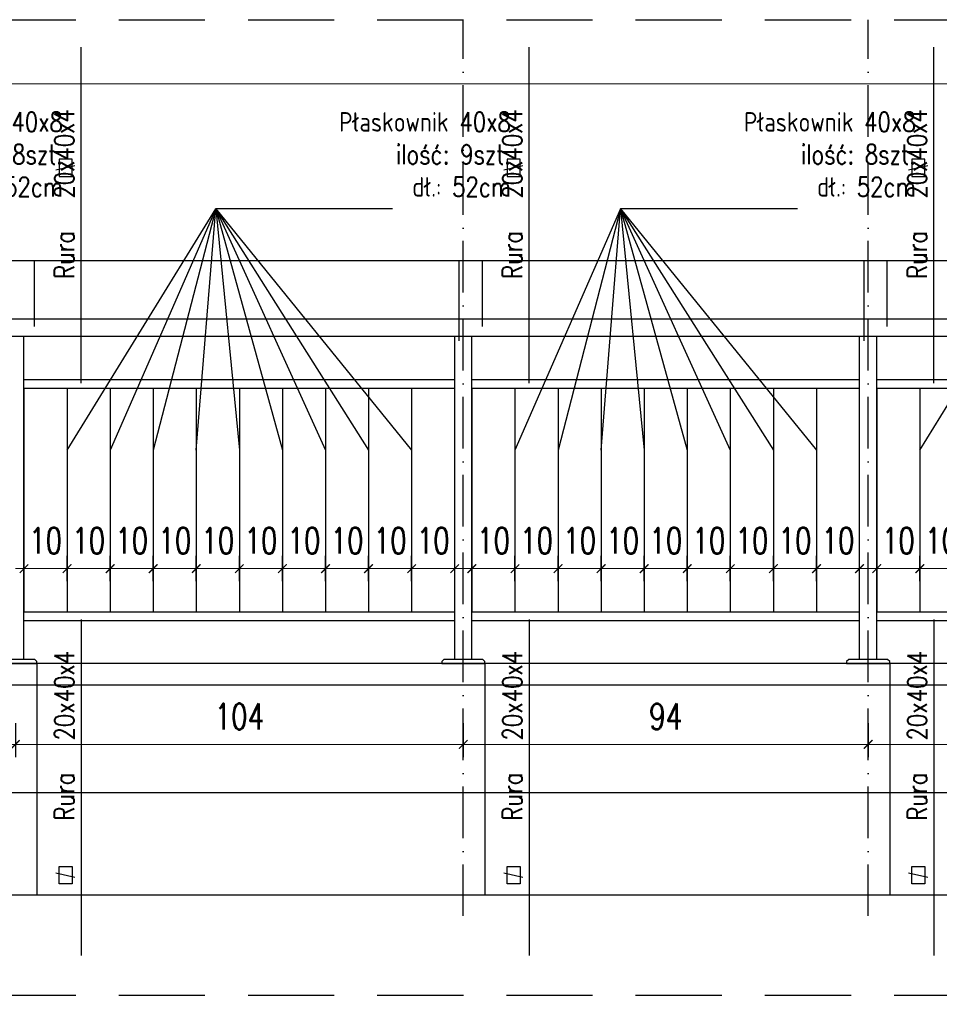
# Model space of a CAD drawing. Header units: millimetres. Extents: x 31969 to 285678, y -69766 to -1123.
# Tile 33 of 161: x 139490 to 139704, y -18505 to -18277. Entities that reach past the tile are written whole.
import ezdxf

# ---------------------------------------------------------------- set-up
doc = ezdxf.new("R2010")
doc.units = ezdxf.units.MM
for name, pattern in [('ACAD_ISO03W100', [30, 12, -18]), ('ACAD_ISO10W100', [18, 12, -3, 0, -3]), ('HIDDEN', [0.375, 0.25, -0.125])]:
    doc.linetypes.add(name, pattern=pattern)
for name, color, linetype in [('a-balustrady detal', 5, 'Continuous'), ('a-opis 2', 1, 'Continuous'), ('a-osie', 4, 'ACAD_ISO10W100'), ('a-przerywana', 250, 'HIDDEN'), ('a-widokowa', 3, 'Continuous'), ('a-wymiary', 11, 'Continuous')]:
    doc.layers.add(name, color=color, linetype=linetype)
doc.styles.add('WYMIAR', font='romans.shx', dxfattribs={"width": 0.8})
doc.styles.add('WYMIARY', font='simplex.shx', dxfattribs={"width": 0.75})
doc.dimstyles.new('MAREK50', dxfattribs={"dimtxt": 12.5, "dimasz": 5, "dimexe": 3, "dimexo": 2, "dimgap": 3.5, "dimtad": 1, "dimdec": 1, "dimdsep": 46, "dimtxsty": 'WYMIARY', "dimblk1": 'ARCHTICK', "dimblk2": 'ARCHTICK', "dimsah": 1, "dimcen": 2.5, "dimdle": 5, "dimadec": 0, "dimazin": 0, "dimtfac": 1, "dimtdec": 1, "dimtmove": 1, "dimatfit": 3, "dimldrblk": 'ARCHTICK', "dimfxl": 0, "dimtolj": 1, "dimtzin": 0, "dimarcsym": 0})

# ---------------------------------------------------------------- blocks, each defined once
blk = doc.blocks.new('_ARCHTICK')
at = {"color": 0, "linetype": 'ByBlock', "const_width": 0.15}
blk.add_lwpolyline([(-0.5, -0.5), (0.5, 0.5)], dxfattribs=at)
blk = doc.blocks.new('*D662')
at = {"layer": 'a-wymiary', "color": 0, "linetype": 'ACAD_ISO03W100', "lineweight": -2, "ltscale": 100}
blk.add_line((139699.4, -18407.16), (139699.4, -18401.27), dxfattribs=at)
at = {"layer": 'a-wymiary', "color": 0, "lineweight": -2, "ltscale": 100}
blk.add_line((139709.4, -18407.16), (139709.4, -18401.27), dxfattribs=at)
at = {"layer": 'a-wymiary', "color": 0, "lineweight": 0, "ltscale": 100}
blk.add_line((139697.4, -18404.27), (139711.4, -18404.27), dxfattribs=at)
at = {"layer": 'DEFPOINTS', "color": 0, "ltscale": 100}
for p in [(139709.4, -18404.27), (139699.4, -18409.16), (139709.4, -18409.16)]:
    blk.add_point(p, dxfattribs=at)
at = {"layer": 'a-wymiary', "color": 0, "lineweight": 0, "ltscale": 100, "xscale": 2, "yscale": 2, "zscale": 2, "rotation": 180}
blk.add_blockref('_ARCHTICK', (139699.4, -18404.27), dxfattribs=at)
at = {"layer": 'a-wymiary', "color": 0, "lineweight": 0, "ltscale": 100, "xscale": 2, "yscale": 2, "zscale": 2}
blk.add_blockref('_ARCHTICK', (139709.4, -18404.27), dxfattribs=at)
at = {"layer": 'a-wymiary', "color": 0, "ltscale": 100, "insert": (139704.4, -18397.77), "char_height": 6, "attachment_point": 5, "style": 'WYMIARY'}
blk.add_mtext('\\A1;10', dxfattribs=at)
blk = doc.blocks.new('*D661')
at = {"layer": 'a-wymiary', "color": 0, "linetype": 'ACAD_ISO03W100', "lineweight": -2, "ltscale": 100}
blk.add_line((139689.4, -18407.16), (139689.4, -18401.27), dxfattribs=at)
at = {"layer": 'a-wymiary', "color": 0, "lineweight": -2, "ltscale": 100}
blk.add_line((139699.4, -18407.16), (139699.4, -18401.27), dxfattribs=at)
at = {"layer": 'a-wymiary', "color": 0, "lineweight": 0, "ltscale": 100}
blk.add_line((139687.4, -18404.27), (139701.4, -18404.27), dxfattribs=at)
at = {"layer": 'DEFPOINTS', "color": 0, "ltscale": 100}
for p in [(139699.4, -18404.27), (139689.4, -18409.16), (139699.4, -18409.16)]:
    blk.add_point(p, dxfattribs=at)
at = {"layer": 'a-wymiary', "color": 0, "lineweight": 0, "ltscale": 100, "xscale": 2, "yscale": 2, "zscale": 2, "rotation": 180}
blk.add_blockref('_ARCHTICK', (139689.4, -18404.27), dxfattribs=at)
at = {"layer": 'a-wymiary', "color": 0, "lineweight": 0, "ltscale": 100, "xscale": 2, "yscale": 2, "zscale": 2}
blk.add_blockref('_ARCHTICK', (139699.4, -18404.27), dxfattribs=at)
at = {"layer": 'a-wymiary', "color": 0, "ltscale": 100, "insert": (139694.4, -18397.77), "char_height": 6, "attachment_point": 5, "style": 'WYMIARY'}
blk.add_mtext('\\A1;10', dxfattribs=at)
blk = doc.blocks.new('*D670')
at = {"layer": 'a-wymiary', "color": 0, "linetype": 'ACAD_ISO03W100', "lineweight": -2, "ltscale": 100}
blk.add_line((139605.4, -18407.16), (139605.4, -18401.27), dxfattribs=at)
at = {"layer": 'a-wymiary', "color": 0, "lineweight": -2, "ltscale": 100}
blk.add_line((139615.4, -18407.16), (139615.4, -18401.27), dxfattribs=at)
at = {"layer": 'a-wymiary', "color": 0, "lineweight": 0, "ltscale": 100}
blk.add_line((139603.4, -18404.27), (139617.4, -18404.27), dxfattribs=at)
at = {"layer": 'DEFPOINTS', "color": 0, "ltscale": 100}
for p in [(139615.4, -18404.27), (139605.4, -18409.16), (139615.4, -18409.16)]:
    blk.add_point(p, dxfattribs=at)
at = {"layer": 'a-wymiary', "color": 0, "lineweight": 0, "ltscale": 100, "xscale": 2, "yscale": 2, "zscale": 2, "rotation": 180}
blk.add_blockref('_ARCHTICK', (139605.4, -18404.27), dxfattribs=at)
at = {"layer": 'a-wymiary', "color": 0, "lineweight": 0, "ltscale": 100, "xscale": 2, "yscale": 2, "zscale": 2}
blk.add_blockref('_ARCHTICK', (139615.4, -18404.27), dxfattribs=at)
at = {"layer": 'a-wymiary', "color": 0, "ltscale": 100, "insert": (139610.4, -18397.77), "char_height": 6, "attachment_point": 5, "style": 'WYMIARY'}
blk.add_mtext('\\A1;10', dxfattribs=at)
blk = doc.blocks.new('*D671')
at = {"layer": 'a-wymiary', "color": 0, "linetype": 'ACAD_ISO03W100', "lineweight": -2, "ltscale": 100}
blk.add_line((139615.4, -18407.16), (139615.4, -18401.27), dxfattribs=at)
at = {"layer": 'a-wymiary', "color": 0, "lineweight": -2, "ltscale": 100}
blk.add_line((139625.4, -18407.16), (139625.4, -18401.27), dxfattribs=at)
at = {"layer": 'a-wymiary', "color": 0, "lineweight": 0, "ltscale": 100}
blk.add_line((139613.4, -18404.27), (139627.4, -18404.27), dxfattribs=at)
at = {"layer": 'DEFPOINTS', "color": 0, "ltscale": 100}
for p in [(139625.4, -18404.27), (139615.4, -18409.16), (139625.4, -18409.16)]:
    blk.add_point(p, dxfattribs=at)
at = {"layer": 'a-wymiary', "color": 0, "lineweight": 0, "ltscale": 100, "xscale": 2, "yscale": 2, "zscale": 2, "rotation": 180}
blk.add_blockref('_ARCHTICK', (139615.4, -18404.27), dxfattribs=at)
at = {"layer": 'a-wymiary', "color": 0, "lineweight": 0, "ltscale": 100, "xscale": 2, "yscale": 2, "zscale": 2}
blk.add_blockref('_ARCHTICK', (139625.4, -18404.27), dxfattribs=at)
at = {"layer": 'a-wymiary', "color": 0, "ltscale": 100, "insert": (139620.4, -18397.77), "char_height": 6, "attachment_point": 5, "style": 'WYMIARY'}
blk.add_mtext('\\A1;10', dxfattribs=at)
blk = doc.blocks.new('*D672')
at = {"layer": 'a-wymiary', "color": 0, "linetype": 'ACAD_ISO03W100', "lineweight": -2, "ltscale": 100}
blk.add_line((139625.4, -18407.16), (139625.4, -18401.27), dxfattribs=at)
at = {"layer": 'a-wymiary', "color": 0, "lineweight": -2, "ltscale": 100}
blk.add_line((139635.4, -18407.16), (139635.4, -18401.27), dxfattribs=at)
at = {"layer": 'a-wymiary', "color": 0, "lineweight": 0, "ltscale": 100}
blk.add_line((139623.4, -18404.27), (139637.4, -18404.27), dxfattribs=at)
at = {"layer": 'DEFPOINTS', "color": 0, "ltscale": 100}
for p in [(139635.4, -18404.27), (139625.4, -18409.16), (139635.4, -18409.16)]:
    blk.add_point(p, dxfattribs=at)
at = {"layer": 'a-wymiary', "color": 0, "lineweight": 0, "ltscale": 100, "xscale": 2, "yscale": 2, "zscale": 2, "rotation": 180}
blk.add_blockref('_ARCHTICK', (139625.4, -18404.27), dxfattribs=at)
at = {"layer": 'a-wymiary', "color": 0, "lineweight": 0, "ltscale": 100, "xscale": 2, "yscale": 2, "zscale": 2}
blk.add_blockref('_ARCHTICK', (139635.4, -18404.27), dxfattribs=at)
at = {"layer": 'a-wymiary', "color": 0, "ltscale": 100, "insert": (139630.4, -18397.77), "char_height": 6, "attachment_point": 5, "style": 'WYMIARY'}
blk.add_mtext('\\A1;10', dxfattribs=at)
blk = doc.blocks.new('*D673')
at = {"layer": 'a-wymiary', "color": 0, "linetype": 'ACAD_ISO03W100', "lineweight": -2, "ltscale": 100}
blk.add_line((139635.4, -18407.16), (139635.4, -18401.27), dxfattribs=at)
at = {"layer": 'a-wymiary', "color": 0, "lineweight": -2, "ltscale": 100}
blk.add_line((139645.4, -18407.16), (139645.4, -18401.27), dxfattribs=at)
at = {"layer": 'a-wymiary', "color": 0, "lineweight": 0, "ltscale": 100}
blk.add_line((139633.4, -18404.27), (139647.4, -18404.27), dxfattribs=at)
at = {"layer": 'DEFPOINTS', "color": 0, "ltscale": 100}
for p in [(139645.4, -18404.27), (139635.4, -18409.16), (139645.4, -18409.16)]:
    blk.add_point(p, dxfattribs=at)
at = {"layer": 'a-wymiary', "color": 0, "lineweight": 0, "ltscale": 100, "xscale": 2, "yscale": 2, "zscale": 2, "rotation": 180}
blk.add_blockref('_ARCHTICK', (139635.4, -18404.27), dxfattribs=at)
at = {"layer": 'a-wymiary', "color": 0, "lineweight": 0, "ltscale": 100, "xscale": 2, "yscale": 2, "zscale": 2}
blk.add_blockref('_ARCHTICK', (139645.4, -18404.27), dxfattribs=at)
at = {"layer": 'a-wymiary', "color": 0, "ltscale": 100, "insert": (139640.4, -18397.77), "char_height": 6, "attachment_point": 5, "style": 'WYMIARY'}
blk.add_mtext('\\A1;10', dxfattribs=at)
blk = doc.blocks.new('*D674')
at = {"layer": 'a-wymiary', "color": 0, "linetype": 'ACAD_ISO03W100', "lineweight": -2, "ltscale": 100}
blk.add_line((139645.4, -18407.16), (139645.4, -18401.27), dxfattribs=at)
at = {"layer": 'a-wymiary', "color": 0, "lineweight": -2, "ltscale": 100}
blk.add_line((139655.4, -18407.16), (139655.4, -18401.27), dxfattribs=at)
at = {"layer": 'a-wymiary', "color": 0, "lineweight": 0, "ltscale": 100}
blk.add_line((139643.4, -18404.27), (139657.4, -18404.27), dxfattribs=at)
at = {"layer": 'DEFPOINTS', "color": 0, "ltscale": 100}
for p in [(139655.4, -18404.27), (139645.4, -18409.16), (139655.4, -18409.16)]:
    blk.add_point(p, dxfattribs=at)
at = {"layer": 'a-wymiary', "color": 0, "lineweight": 0, "ltscale": 100, "xscale": 2, "yscale": 2, "zscale": 2, "rotation": 180}
blk.add_blockref('_ARCHTICK', (139645.4, -18404.27), dxfattribs=at)
at = {"layer": 'a-wymiary', "color": 0, "lineweight": 0, "ltscale": 100, "xscale": 2, "yscale": 2, "zscale": 2}
blk.add_blockref('_ARCHTICK', (139655.4, -18404.27), dxfattribs=at)
at = {"layer": 'a-wymiary', "color": 0, "ltscale": 100, "insert": (139650.4, -18397.77), "char_height": 6, "attachment_point": 5, "style": 'WYMIARY'}
blk.add_mtext('\\A1;10', dxfattribs=at)
blk = doc.blocks.new('*D675')
at = {"layer": 'a-wymiary', "color": 0, "linetype": 'ACAD_ISO03W100', "lineweight": -2, "ltscale": 100}
blk.add_line((139655.4, -18407.16), (139655.4, -18401.27), dxfattribs=at)
at = {"layer": 'a-wymiary', "color": 0, "lineweight": -2, "ltscale": 100}
blk.add_line((139665.4, -18407.16), (139665.4, -18401.27), dxfattribs=at)
at = {"layer": 'a-wymiary', "color": 0, "lineweight": 0, "ltscale": 100}
blk.add_line((139653.4, -18404.27), (139667.4, -18404.27), dxfattribs=at)
at = {"layer": 'DEFPOINTS', "color": 0, "ltscale": 100}
for p in [(139665.4, -18404.27), (139655.4, -18409.16), (139665.4, -18409.16)]:
    blk.add_point(p, dxfattribs=at)
at = {"layer": 'a-wymiary', "color": 0, "lineweight": 0, "ltscale": 100, "xscale": 2, "yscale": 2, "zscale": 2, "rotation": 180}
blk.add_blockref('_ARCHTICK', (139655.4, -18404.27), dxfattribs=at)
at = {"layer": 'a-wymiary', "color": 0, "lineweight": 0, "ltscale": 100, "xscale": 2, "yscale": 2, "zscale": 2}
blk.add_blockref('_ARCHTICK', (139665.4, -18404.27), dxfattribs=at)
at = {"layer": 'a-wymiary', "color": 0, "ltscale": 100, "insert": (139660.4, -18397.77), "char_height": 6, "attachment_point": 5, "style": 'WYMIARY'}
blk.add_mtext('\\A1;10', dxfattribs=at)
blk = doc.blocks.new('*D676')
at = {"layer": 'a-wymiary', "color": 0, "linetype": 'ACAD_ISO03W100', "lineweight": -2, "ltscale": 100}
blk.add_line((139665.4, -18407.16), (139665.4, -18401.27), dxfattribs=at)
at = {"layer": 'a-wymiary', "color": 0, "lineweight": -2, "ltscale": 100}
blk.add_line((139675.4, -18407.16), (139675.4, -18401.27), dxfattribs=at)
at = {"layer": 'a-wymiary', "color": 0, "lineweight": 0, "ltscale": 100}
blk.add_line((139663.4, -18404.27), (139677.4, -18404.27), dxfattribs=at)
at = {"layer": 'DEFPOINTS', "color": 0, "ltscale": 100}
for p in [(139675.4, -18404.27), (139665.4, -18409.16), (139675.4, -18409.16)]:
    blk.add_point(p, dxfattribs=at)
at = {"layer": 'a-wymiary', "color": 0, "lineweight": 0, "ltscale": 100, "xscale": 2, "yscale": 2, "zscale": 2, "rotation": 180}
blk.add_blockref('_ARCHTICK', (139665.4, -18404.27), dxfattribs=at)
at = {"layer": 'a-wymiary', "color": 0, "lineweight": 0, "ltscale": 100, "xscale": 2, "yscale": 2, "zscale": 2}
blk.add_blockref('_ARCHTICK', (139675.4, -18404.27), dxfattribs=at)
at = {"layer": 'a-wymiary', "color": 0, "ltscale": 100, "insert": (139670.4, -18397.77), "char_height": 6, "attachment_point": 5, "style": 'WYMIARY'}
blk.add_mtext('\\A1;10', dxfattribs=at)
blk = doc.blocks.new('*D677')
at = {"layer": 'a-wymiary', "color": 0, "linetype": 'ACAD_ISO03W100', "lineweight": -2, "ltscale": 100}
blk.add_line((139675.4, -18407.16), (139675.4, -18401.27), dxfattribs=at)
at = {"layer": 'a-wymiary', "color": 0, "lineweight": -2, "ltscale": 100}
blk.add_line((139685.4, -18407.16), (139685.4, -18401.27), dxfattribs=at)
at = {"layer": 'a-wymiary', "color": 0, "lineweight": 0, "ltscale": 100}
blk.add_line((139673.4, -18404.27), (139687.4, -18404.27), dxfattribs=at)
at = {"layer": 'DEFPOINTS', "color": 0, "ltscale": 100}
for p in [(139685.4, -18404.27), (139675.4, -18409.16), (139685.4, -18409.16)]:
    blk.add_point(p, dxfattribs=at)
at = {"layer": 'a-wymiary', "color": 0, "lineweight": 0, "ltscale": 100, "xscale": 2, "yscale": 2, "zscale": 2, "rotation": 180}
blk.add_blockref('_ARCHTICK', (139675.4, -18404.27), dxfattribs=at)
at = {"layer": 'a-wymiary', "color": 0, "lineweight": 0, "ltscale": 100, "xscale": 2, "yscale": 2, "zscale": 2}
blk.add_blockref('_ARCHTICK', (139685.4, -18404.27), dxfattribs=at)
at = {"layer": 'a-wymiary', "color": 0, "ltscale": 100, "insert": (139680.4, -18397.77), "char_height": 6, "attachment_point": 5, "style": 'WYMIARY'}
blk.add_mtext('\\A1;10', dxfattribs=at)
blk = doc.blocks.new('*D669')
at = {"layer": 'a-wymiary', "color": 0, "linetype": 'ACAD_ISO03W100', "lineweight": -2, "ltscale": 100}
blk.add_line((139595.4, -18407.16), (139595.4, -18401.27), dxfattribs=at)
at = {"layer": 'a-wymiary', "color": 0, "lineweight": -2, "ltscale": 100}
blk.add_line((139605.4, -18407.16), (139605.4, -18401.27), dxfattribs=at)
at = {"layer": 'a-wymiary', "color": 0, "lineweight": 0, "ltscale": 100}
blk.add_line((139593.4, -18404.27), (139607.4, -18404.27), dxfattribs=at)
at = {"layer": 'DEFPOINTS', "color": 0, "ltscale": 100}
for p in [(139605.4, -18404.27), (139595.4, -18409.16), (139605.4, -18409.16)]:
    blk.add_point(p, dxfattribs=at)
at = {"layer": 'a-wymiary', "color": 0, "lineweight": 0, "ltscale": 100, "xscale": 2, "yscale": 2, "zscale": 2, "rotation": 180}
blk.add_blockref('_ARCHTICK', (139595.4, -18404.27), dxfattribs=at)
at = {"layer": 'a-wymiary', "color": 0, "lineweight": 0, "ltscale": 100, "xscale": 2, "yscale": 2, "zscale": 2}
blk.add_blockref('_ARCHTICK', (139605.4, -18404.27), dxfattribs=at)
at = {"layer": 'a-wymiary', "color": 0, "ltscale": 100, "insert": (139600.4, -18397.77), "char_height": 6, "attachment_point": 5, "style": 'WYMIARY'}
blk.add_mtext('\\A1;10', dxfattribs=at)
blk = doc.blocks.new('*D679')
at = {"layer": 'a-wymiary', "color": 0, "linetype": 'ACAD_ISO03W100', "lineweight": -2, "ltscale": 100}
blk.add_line((139501.4, -18407.16), (139501.4, -18401.27), dxfattribs=at)
at = {"layer": 'a-wymiary', "color": 0, "lineweight": -2, "ltscale": 100}
blk.add_line((139511.4, -18407.16), (139511.4, -18401.27), dxfattribs=at)
at = {"layer": 'a-wymiary', "color": 0, "lineweight": 0, "ltscale": 100}
blk.add_line((139499.4, -18404.27), (139513.4, -18404.27), dxfattribs=at)
at = {"layer": 'DEFPOINTS', "color": 0, "ltscale": 100}
for p in [(139511.4, -18404.27), (139501.4, -18409.16), (139511.4, -18409.16)]:
    blk.add_point(p, dxfattribs=at)
at = {"layer": 'a-wymiary', "color": 0, "lineweight": 0, "ltscale": 100, "xscale": 2, "yscale": 2, "zscale": 2, "rotation": 180}
blk.add_blockref('_ARCHTICK', (139501.4, -18404.27), dxfattribs=at)
at = {"layer": 'a-wymiary', "color": 0, "lineweight": 0, "ltscale": 100, "xscale": 2, "yscale": 2, "zscale": 2}
blk.add_blockref('_ARCHTICK', (139511.4, -18404.27), dxfattribs=at)
at = {"layer": 'a-wymiary', "color": 0, "ltscale": 100, "insert": (139506.4, -18397.77), "char_height": 6, "attachment_point": 5, "style": 'WYMIARY'}
blk.add_mtext('\\A1;10', dxfattribs=at)
blk = doc.blocks.new('*D680')
at = {"layer": 'a-wymiary', "color": 0, "linetype": 'ACAD_ISO03W100', "lineweight": -2, "ltscale": 100}
blk.add_line((139511.4, -18407.16), (139511.4, -18401.27), dxfattribs=at)
at = {"layer": 'a-wymiary', "color": 0, "lineweight": -2, "ltscale": 100}
blk.add_line((139521.4, -18407.16), (139521.4, -18401.27), dxfattribs=at)
at = {"layer": 'a-wymiary', "color": 0, "lineweight": 0, "ltscale": 100}
blk.add_line((139509.4, -18404.27), (139523.4, -18404.27), dxfattribs=at)
at = {"layer": 'DEFPOINTS', "color": 0, "ltscale": 100}
for p in [(139521.4, -18404.27), (139511.4, -18409.16), (139521.4, -18409.16)]:
    blk.add_point(p, dxfattribs=at)
at = {"layer": 'a-wymiary', "color": 0, "lineweight": 0, "ltscale": 100, "xscale": 2, "yscale": 2, "zscale": 2, "rotation": 180}
blk.add_blockref('_ARCHTICK', (139511.4, -18404.27), dxfattribs=at)
at = {"layer": 'a-wymiary', "color": 0, "lineweight": 0, "ltscale": 100, "xscale": 2, "yscale": 2, "zscale": 2}
blk.add_blockref('_ARCHTICK', (139521.4, -18404.27), dxfattribs=at)
at = {"layer": 'a-wymiary', "color": 0, "ltscale": 100, "insert": (139516.4, -18397.77), "char_height": 6, "attachment_point": 5, "style": 'WYMIARY'}
blk.add_mtext('\\A1;10', dxfattribs=at)
blk = doc.blocks.new('*D681')
at = {"layer": 'a-wymiary', "color": 0, "linetype": 'ACAD_ISO03W100', "lineweight": -2, "ltscale": 100}
blk.add_line((139521.4, -18407.16), (139521.4, -18401.27), dxfattribs=at)
at = {"layer": 'a-wymiary', "color": 0, "lineweight": -2, "ltscale": 100}
blk.add_line((139531.4, -18407.16), (139531.4, -18401.27), dxfattribs=at)
at = {"layer": 'a-wymiary', "color": 0, "lineweight": 0, "ltscale": 100}
blk.add_line((139519.4, -18404.27), (139533.4, -18404.27), dxfattribs=at)
at = {"layer": 'DEFPOINTS', "color": 0, "ltscale": 100}
for p in [(139531.4, -18404.27), (139521.4, -18409.16), (139531.4, -18409.16)]:
    blk.add_point(p, dxfattribs=at)
at = {"layer": 'a-wymiary', "color": 0, "lineweight": 0, "ltscale": 100, "xscale": 2, "yscale": 2, "zscale": 2, "rotation": 180}
blk.add_blockref('_ARCHTICK', (139521.4, -18404.27), dxfattribs=at)
at = {"layer": 'a-wymiary', "color": 0, "lineweight": 0, "ltscale": 100, "xscale": 2, "yscale": 2, "zscale": 2}
blk.add_blockref('_ARCHTICK', (139531.4, -18404.27), dxfattribs=at)
at = {"layer": 'a-wymiary', "color": 0, "ltscale": 100, "insert": (139526.4, -18397.77), "char_height": 6, "attachment_point": 5, "style": 'WYMIARY'}
blk.add_mtext('\\A1;10', dxfattribs=at)
blk = doc.blocks.new('*D682')
at = {"layer": 'a-wymiary', "color": 0, "linetype": 'ACAD_ISO03W100', "lineweight": -2, "ltscale": 100}
blk.add_line((139551.4, -18407.16), (139551.4, -18401.27), dxfattribs=at)
at = {"layer": 'a-wymiary', "color": 0, "lineweight": -2, "ltscale": 100}
blk.add_line((139561.4, -18407.16), (139561.4, -18401.27), dxfattribs=at)
at = {"layer": 'a-wymiary', "color": 0, "lineweight": 0, "ltscale": 100}
blk.add_line((139549.4, -18404.27), (139563.4, -18404.27), dxfattribs=at)
at = {"layer": 'DEFPOINTS', "color": 0, "ltscale": 100}
for p in [(139561.4, -18404.27), (139551.4, -18409.16), (139561.4, -18409.16)]:
    blk.add_point(p, dxfattribs=at)
at = {"layer": 'a-wymiary', "color": 0, "lineweight": 0, "ltscale": 100, "xscale": 2, "yscale": 2, "zscale": 2, "rotation": 180}
blk.add_blockref('_ARCHTICK', (139551.4, -18404.27), dxfattribs=at)
at = {"layer": 'a-wymiary', "color": 0, "lineweight": 0, "ltscale": 100, "xscale": 2, "yscale": 2, "zscale": 2}
blk.add_blockref('_ARCHTICK', (139561.4, -18404.27), dxfattribs=at)
at = {"layer": 'a-wymiary', "color": 0, "ltscale": 100, "insert": (139556.4, -18397.77), "char_height": 6, "attachment_point": 5, "style": 'WYMIARY'}
blk.add_mtext('\\A1;10', dxfattribs=at)
blk = doc.blocks.new('*D683')
at = {"layer": 'a-wymiary', "color": 0, "linetype": 'ACAD_ISO03W100', "lineweight": -2, "ltscale": 100}
blk.add_line((139561.4, -18407.16), (139561.4, -18401.27), dxfattribs=at)
at = {"layer": 'a-wymiary', "color": 0, "lineweight": -2, "ltscale": 100}
blk.add_line((139571.4, -18407.16), (139571.4, -18401.27), dxfattribs=at)
at = {"layer": 'a-wymiary', "color": 0, "lineweight": 0, "ltscale": 100}
blk.add_line((139559.4, -18404.27), (139573.4, -18404.27), dxfattribs=at)
at = {"layer": 'DEFPOINTS', "color": 0, "ltscale": 100}
for p in [(139571.4, -18404.27), (139561.4, -18409.16), (139571.4, -18409.16)]:
    blk.add_point(p, dxfattribs=at)
at = {"layer": 'a-wymiary', "color": 0, "lineweight": 0, "ltscale": 100, "xscale": 2, "yscale": 2, "zscale": 2, "rotation": 180}
blk.add_blockref('_ARCHTICK', (139561.4, -18404.27), dxfattribs=at)
at = {"layer": 'a-wymiary', "color": 0, "lineweight": 0, "ltscale": 100, "xscale": 2, "yscale": 2, "zscale": 2}
blk.add_blockref('_ARCHTICK', (139571.4, -18404.27), dxfattribs=at)
at = {"layer": 'a-wymiary', "color": 0, "ltscale": 100, "insert": (139566.4, -18397.77), "char_height": 6, "attachment_point": 5, "style": 'WYMIARY'}
blk.add_mtext('\\A1;10', dxfattribs=at)
blk = doc.blocks.new('*D684')
at = {"layer": 'a-wymiary', "color": 0, "linetype": 'ACAD_ISO03W100', "lineweight": -2, "ltscale": 100}
blk.add_line((139571.4, -18407.16), (139571.4, -18401.27), dxfattribs=at)
at = {"layer": 'a-wymiary', "color": 0, "lineweight": -2, "ltscale": 100}
blk.add_line((139581.4, -18407.16), (139581.4, -18401.27), dxfattribs=at)
at = {"layer": 'a-wymiary', "color": 0, "lineweight": 0, "ltscale": 100}
blk.add_line((139569.4, -18404.27), (139583.4, -18404.27), dxfattribs=at)
at = {"layer": 'DEFPOINTS', "color": 0, "ltscale": 100}
for p in [(139581.4, -18404.27), (139571.4, -18409.16), (139581.4, -18409.16)]:
    blk.add_point(p, dxfattribs=at)
at = {"layer": 'a-wymiary', "color": 0, "lineweight": 0, "ltscale": 100, "xscale": 2, "yscale": 2, "zscale": 2, "rotation": 180}
blk.add_blockref('_ARCHTICK', (139571.4, -18404.27), dxfattribs=at)
at = {"layer": 'a-wymiary', "color": 0, "lineweight": 0, "ltscale": 100, "xscale": 2, "yscale": 2, "zscale": 2}
blk.add_blockref('_ARCHTICK', (139581.4, -18404.27), dxfattribs=at)
at = {"layer": 'a-wymiary', "color": 0, "ltscale": 100, "insert": (139576.4, -18397.77), "char_height": 6, "attachment_point": 5, "style": 'WYMIARY'}
blk.add_mtext('\\A1;10', dxfattribs=at)
blk = doc.blocks.new('*D685')
at = {"layer": 'a-wymiary', "color": 0, "linetype": 'ACAD_ISO03W100', "lineweight": -2, "ltscale": 100}
blk.add_line((139581.4, -18407.16), (139581.4, -18401.27), dxfattribs=at)
at = {"layer": 'a-wymiary', "color": 0, "lineweight": -2, "ltscale": 100}
blk.add_line((139591.4, -18407.16), (139591.4, -18401.27), dxfattribs=at)
at = {"layer": 'a-wymiary', "color": 0, "lineweight": 0, "ltscale": 100}
blk.add_line((139579.4, -18404.27), (139593.4, -18404.27), dxfattribs=at)
at = {"layer": 'DEFPOINTS', "color": 0, "ltscale": 100}
for p in [(139591.4, -18404.27), (139581.4, -18409.16), (139591.4, -18409.16)]:
    blk.add_point(p, dxfattribs=at)
at = {"layer": 'a-wymiary', "color": 0, "lineweight": 0, "ltscale": 100, "xscale": 2, "yscale": 2, "zscale": 2, "rotation": 180}
blk.add_blockref('_ARCHTICK', (139581.4, -18404.27), dxfattribs=at)
at = {"layer": 'a-wymiary', "color": 0, "lineweight": 0, "ltscale": 100, "xscale": 2, "yscale": 2, "zscale": 2}
blk.add_blockref('_ARCHTICK', (139591.4, -18404.27), dxfattribs=at)
at = {"layer": 'a-wymiary', "color": 0, "ltscale": 100, "insert": (139586.4, -18397.77), "char_height": 6, "attachment_point": 5, "style": 'WYMIARY'}
blk.add_mtext('\\A1;10', dxfattribs=at)
blk = doc.blocks.new('*D678')
at = {"layer": 'a-wymiary', "color": 0, "linetype": 'ACAD_ISO03W100', "lineweight": -2, "ltscale": 100}
blk.add_line((139491.4, -18407.16), (139491.4, -18401.27), dxfattribs=at)
at = {"layer": 'a-wymiary', "color": 0, "lineweight": -2, "ltscale": 100}
blk.add_line((139501.4, -18407.16), (139501.4, -18401.27), dxfattribs=at)
at = {"layer": 'a-wymiary', "color": 0, "lineweight": 0, "ltscale": 100}
blk.add_line((139489.4, -18404.27), (139503.4, -18404.27), dxfattribs=at)
at = {"layer": 'DEFPOINTS', "color": 0, "ltscale": 100}
for p in [(139501.4, -18404.27), (139491.4, -18409.16), (139501.4, -18409.16)]:
    blk.add_point(p, dxfattribs=at)
at = {"layer": 'a-wymiary', "color": 0, "lineweight": 0, "ltscale": 100, "xscale": 2, "yscale": 2, "zscale": 2, "rotation": 180}
blk.add_blockref('_ARCHTICK', (139491.4, -18404.27), dxfattribs=at)
at = {"layer": 'a-wymiary', "color": 0, "lineweight": 0, "ltscale": 100, "xscale": 2, "yscale": 2, "zscale": 2}
blk.add_blockref('_ARCHTICK', (139501.4, -18404.27), dxfattribs=at)
at = {"layer": 'a-wymiary', "color": 0, "ltscale": 100, "insert": (139496.4, -18397.77), "char_height": 6, "attachment_point": 5, "style": 'WYMIARY'}
blk.add_mtext('\\A1;10', dxfattribs=at)
blk = doc.blocks.new('*D695')
at = {"layer": 'a-wymiary', "color": 0, "linetype": 'ACAD_ISO03W100', "lineweight": -2, "ltscale": 100}
blk.add_line((139541.4, -18407.16), (139541.4, -18401.27), dxfattribs=at)
at = {"layer": 'a-wymiary', "color": 0, "lineweight": -2, "ltscale": 100}
blk.add_line((139551.4, -18407.16), (139551.4, -18401.27), dxfattribs=at)
at = {"layer": 'a-wymiary', "color": 0, "lineweight": 0, "ltscale": 100}
blk.add_line((139539.4, -18404.27), (139553.4, -18404.27), dxfattribs=at)
at = {"layer": 'DEFPOINTS', "color": 0, "ltscale": 100}
for p in [(139551.4, -18404.27), (139541.4, -18409.16), (139551.4, -18409.16)]:
    blk.add_point(p, dxfattribs=at)
at = {"layer": 'a-wymiary', "color": 0, "lineweight": 0, "ltscale": 100, "xscale": 2, "yscale": 2, "zscale": 2, "rotation": 180}
blk.add_blockref('_ARCHTICK', (139541.4, -18404.27), dxfattribs=at)
at = {"layer": 'a-wymiary', "color": 0, "lineweight": 0, "ltscale": 100, "xscale": 2, "yscale": 2, "zscale": 2}
blk.add_blockref('_ARCHTICK', (139551.4, -18404.27), dxfattribs=at)
at = {"layer": 'a-wymiary', "color": 0, "ltscale": 100, "insert": (139546.4, -18397.77), "char_height": 6, "attachment_point": 5, "style": 'WYMIARY'}
blk.add_mtext('\\A1;10', dxfattribs=at)
blk = doc.blocks.new('*D696')
at = {"layer": 'a-wymiary', "color": 0, "linetype": 'ACAD_ISO03W100', "lineweight": -2, "ltscale": 100}
blk.add_line((139531.4, -18407.16), (139531.4, -18401.27), dxfattribs=at)
at = {"layer": 'a-wymiary', "color": 0, "lineweight": -2, "ltscale": 100}
blk.add_line((139541.4, -18407.16), (139541.4, -18401.27), dxfattribs=at)
at = {"layer": 'a-wymiary', "color": 0, "lineweight": 0, "ltscale": 100}
blk.add_line((139529.4, -18404.27), (139543.4, -18404.27), dxfattribs=at)
at = {"layer": 'DEFPOINTS', "color": 0, "ltscale": 100}
for p in [(139541.4, -18404.27), (139531.4, -18409.16), (139541.4, -18409.16)]:
    blk.add_point(p, dxfattribs=at)
at = {"layer": 'a-wymiary', "color": 0, "lineweight": 0, "ltscale": 100, "xscale": 2, "yscale": 2, "zscale": 2, "rotation": 180}
blk.add_blockref('_ARCHTICK', (139531.4, -18404.27), dxfattribs=at)
at = {"layer": 'a-wymiary', "color": 0, "lineweight": 0, "ltscale": 100, "xscale": 2, "yscale": 2, "zscale": 2}
blk.add_blockref('_ARCHTICK', (139541.4, -18404.27), dxfattribs=at)
at = {"layer": 'a-wymiary', "color": 0, "ltscale": 100, "insert": (139536.4, -18397.77), "char_height": 6, "attachment_point": 5, "style": 'WYMIARY'}
blk.add_mtext('\\A1;10', dxfattribs=at)
blk = doc.blocks.new('*D703')
at = {"layer": 'a-wymiary', "color": 0, "linetype": 'ACAD_ISO03W100', "lineweight": -2, "ltscale": 100}
blk.add_line((139393.4, -18297.89), (139393.4, -18288.68), dxfattribs=at)
at = {"layer": 'a-wymiary', "color": 0, "lineweight": -2, "ltscale": 100}
blk.add_line((140085.4, -18297.89), (140085.4, -18288.68), dxfattribs=at)
at = {"layer": 'a-wymiary', "color": 0, "lineweight": 0, "ltscale": 100}
blk.add_line((139391.4, -18291.68), (140087.4, -18291.68), dxfattribs=at)
at = {"layer": 'DEFPOINTS', "color": 0, "ltscale": 100}
for p in [(140085.4, -18291.68), (139393.4, -18299.89), (140085.4, -18299.89)]:
    blk.add_point(p, dxfattribs=at)
at = {"layer": 'a-wymiary', "color": 0, "lineweight": 0, "ltscale": 100, "xscale": 2, "yscale": 2, "zscale": 2, "rotation": 180}
blk.add_blockref('_ARCHTICK', (139393.4, -18291.68), dxfattribs=at)
at = {"layer": 'a-wymiary', "color": 0, "lineweight": 0, "ltscale": 100, "xscale": 2, "yscale": 2, "zscale": 2}
blk.add_blockref('_ARCHTICK', (140085.4, -18291.68), dxfattribs=at)
at = {"layer": 'a-wymiary', "color": 0, "ltscale": 100, "insert": (139739.4, -18285.18), "char_height": 6, "attachment_point": 5, "style": 'WYMIARY'}
blk.add_mtext('\\A1;692', dxfattribs=at)
blk = doc.blocks.new('*D707')
at = {"layer": 'a-wymiary', "color": 0, "lineweight": -2, "ltscale": 100}
blk.add_line((139687.4, -18440.2), (139687.4, -18448.1), dxfattribs=at)
at = {"layer": 'a-wymiary', "color": 0, "linetype": 'ACAD_ISO03W100', "lineweight": -2, "ltscale": 100}
blk.add_line((139791.4, -18440.2), (139791.4, -18448.1), dxfattribs=at)
at = {"layer": 'a-wymiary', "color": 0, "lineweight": 0, "ltscale": 100}
blk.add_line((139793.4, -18445.1), (139685.4, -18445.1), dxfattribs=at)
at = {"layer": 'DEFPOINTS', "color": 0, "ltscale": 100}
for p in [(139687.4, -18438.2), (139791.4, -18438.2), (139687.4, -18445.1)]:
    blk.add_point(p, dxfattribs=at)
at = {"layer": 'a-wymiary', "color": 0, "lineweight": 0, "ltscale": 100, "xscale": 2, "yscale": 2, "zscale": 2, "rotation": 180}
blk.add_blockref('_ARCHTICK', (139687.4, -18445.1), dxfattribs=at)
at = {"layer": 'a-wymiary', "color": 0, "lineweight": 0, "ltscale": 100, "xscale": 2, "yscale": 2, "zscale": 2}
blk.add_blockref('_ARCHTICK', (139791.4, -18445.1), dxfattribs=at)
at = {"layer": 'a-wymiary', "color": 0, "ltscale": 100, "insert": (139739.4, -18438.6), "char_height": 6, "attachment_point": 5, "style": 'WYMIARY'}
blk.add_mtext('\\A1;104', dxfattribs=at)
blk = doc.blocks.new('*D708')
at = {"layer": 'a-wymiary', "color": 0, "lineweight": -2, "ltscale": 100}
blk.add_line((139593.4, -18440.2), (139593.4, -18448.1), dxfattribs=at)
at = {"layer": 'a-wymiary', "color": 0, "linetype": 'ACAD_ISO03W100', "lineweight": -2, "ltscale": 100}
blk.add_line((139687.4, -18440.2), (139687.4, -18448.1), dxfattribs=at)
at = {"layer": 'a-wymiary', "color": 0, "lineweight": 0, "ltscale": 100}
blk.add_line((139689.4, -18445.1), (139591.4, -18445.1), dxfattribs=at)
at = {"layer": 'DEFPOINTS', "color": 0, "ltscale": 100}
for p in [(139593.4, -18438.2), (139687.4, -18438.2), (139593.4, -18445.1)]:
    blk.add_point(p, dxfattribs=at)
at = {"layer": 'a-wymiary', "color": 0, "lineweight": 0, "ltscale": 100, "xscale": 2, "yscale": 2, "zscale": 2, "rotation": 180}
blk.add_blockref('_ARCHTICK', (139593.4, -18445.1), dxfattribs=at)
at = {"layer": 'a-wymiary', "color": 0, "lineweight": 0, "ltscale": 100, "xscale": 2, "yscale": 2, "zscale": 2}
blk.add_blockref('_ARCHTICK', (139687.4, -18445.1), dxfattribs=at)
at = {"layer": 'a-wymiary', "color": 0, "ltscale": 100, "insert": (139640.4, -18438.6), "char_height": 6, "attachment_point": 5, "style": 'WYMIARY'}
blk.add_mtext('\\A1;94', dxfattribs=at)
blk = doc.blocks.new('*D709')
at = {"layer": 'a-wymiary', "color": 0, "lineweight": -2, "ltscale": 100}
blk.add_line((139489.4, -18440.2), (139489.4, -18448.1), dxfattribs=at)
at = {"layer": 'a-wymiary', "color": 0, "linetype": 'ACAD_ISO03W100', "lineweight": -2, "ltscale": 100}
blk.add_line((139593.4, -18440.2), (139593.4, -18448.1), dxfattribs=at)
at = {"layer": 'a-wymiary', "color": 0, "lineweight": 0, "ltscale": 100}
blk.add_line((139595.4, -18445.1), (139487.4, -18445.1), dxfattribs=at)
at = {"layer": 'DEFPOINTS', "color": 0, "ltscale": 100}
for p in [(139489.4, -18438.2), (139593.4, -18438.2), (139489.4, -18445.1)]:
    blk.add_point(p, dxfattribs=at)
at = {"layer": 'a-wymiary', "color": 0, "lineweight": 0, "ltscale": 100, "xscale": 2, "yscale": 2, "zscale": 2, "rotation": 180}
blk.add_blockref('_ARCHTICK', (139489.4, -18445.1), dxfattribs=at)
at = {"layer": 'a-wymiary', "color": 0, "lineweight": 0, "ltscale": 100, "xscale": 2, "yscale": 2, "zscale": 2}
blk.add_blockref('_ARCHTICK', (139593.4, -18445.1), dxfattribs=at)
at = {"layer": 'a-wymiary', "color": 0, "ltscale": 100, "insert": (139541.4, -18438.6), "char_height": 6, "attachment_point": 5, "style": 'WYMIARY'}
blk.add_mtext('\\A1;104', dxfattribs=at)
blk = doc.blocks.new('*D710')
at = {"layer": 'a-wymiary', "color": 0, "lineweight": -2, "ltscale": 100}
blk.add_line((139395.4, -18440.2), (139395.4, -18448.1), dxfattribs=at)
at = {"layer": 'a-wymiary', "color": 0, "linetype": 'ACAD_ISO03W100', "lineweight": -2, "ltscale": 100}
blk.add_line((139489.4, -18440.2), (139489.4, -18448.1), dxfattribs=at)
at = {"layer": 'a-wymiary', "color": 0, "lineweight": 0, "ltscale": 100}
blk.add_line((139491.4, -18445.1), (139393.4, -18445.1), dxfattribs=at)
at = {"layer": 'DEFPOINTS', "color": 0, "ltscale": 100}
for p in [(139395.4, -18438.2), (139489.4, -18438.2), (139395.4, -18445.1)]:
    blk.add_point(p, dxfattribs=at)
at = {"layer": 'a-wymiary', "color": 0, "lineweight": 0, "ltscale": 100, "xscale": 2, "yscale": 2, "zscale": 2, "rotation": 180}
blk.add_blockref('_ARCHTICK', (139395.4, -18445.1), dxfattribs=at)
at = {"layer": 'a-wymiary', "color": 0, "lineweight": 0, "ltscale": 100, "xscale": 2, "yscale": 2, "zscale": 2}
blk.add_blockref('_ARCHTICK', (139489.4, -18445.1), dxfattribs=at)
at = {"layer": 'a-wymiary', "color": 0, "ltscale": 100, "insert": (139442.4, -18438.6), "char_height": 6, "attachment_point": 5, "style": 'WYMIARY'}
blk.add_mtext('\\A1;94', dxfattribs=at)

msp = doc.modelspace()

# ---------------------------------------------------------------- linework, layer by layer
at = {"layer": 'a-balustrady detal', "ltscale": 0.5}
for p, q in [((140085.4, -18346.34), (139393.4, -18346.34)), ((140085.4, -18350.34), (139393.4, -18350.34)), ((139491.4, -18425.34), (139491.4, -18350.34)), ((139591.4, -18425.34), (139591.4, -18350.34)), ((139595.4, -18425.34), (139595.4, -18350.34)), ((139685.4, -18425.34), (139685.4, -18350.34)), ((139689.4, -18425.34), (139689.4, -18350.34)), ((139491.4, -18360.34), (139591.4, -18360.34)), ((139491.4, -18360.34), (139591.4, -18360.34)), ((139595.4, -18360.34), (139685.4, -18360.34)), ((139689.4, -18360.34), (139789.4, -18360.34)), ((139689.4, -18360.34), (139789.4, -18360.34)), ((139491.4, -18362.34), (139591.4, -18362.34)), ((139491.4, -18362.34), (139491.4, -18414.34)), ((139491.4, -18362.34), (139591.4, -18362.34)), ((139501.4, -18362.34), (139501.4, -18414.34)), ((139511.4, -18362.34), (139511.4, -18414.34)), ((139521.4, -18362.34), (139521.4, -18414.34)), ((139531.4, -18362.34), (139531.4, -18414.34)), ((139541.4, -18362.34), (139541.4, -18414.34)), ((139551.4, -18362.34), (139551.4, -18414.34)), ((139561.4, -18362.34), (139561.4, -18414.34)), ((139571.4, -18362.34), (139571.4, -18414.34)), ((139581.4, -18362.34), (139581.4, -18414.34)), ((139595.4, -18362.34), (139685.4, -18362.34)), ((139595.4, -18362.34), (139595.4, -18414.34)), ((139605.4, -18362.34), (139605.4, -18414.34)), ((139615.4, -18362.34), (139615.4, -18414.34)), ((139625.4, -18362.34), (139625.4, -18414.34)), ((139635.4, -18362.34), (139635.4, -18414.34)), ((139645.4, -18362.34), (139645.4, -18414.34)), ((139655.4, -18362.34), (139655.4, -18414.34)), ((139665.4, -18362.34), (139665.4, -18414.34)), ((139675.4, -18362.34), (139675.4, -18414.34)), ((139689.4, -18362.34), (139789.4, -18362.34)), ((139689.4, -18362.34), (139689.4, -18414.34)), ((139689.4, -18362.34), (139789.4, -18362.34)), ((139699.4, -18362.34), (139699.4, -18414.34)), ((139491.4, -18414.34), (139591.4, -18414.34)), ((139595.4, -18414.34), (139685.4, -18414.34)), ((139689.4, -18414.34), (139789.4, -18414.34)), ((139491.4, -18416.34), (139591.4, -18416.34)), ((139595.4, -18416.34), (139685.4, -18416.34)), ((139689.4, -18416.34), (139789.4, -18416.34))]:
    msp.add_line(p, q, dxfattribs=at)
for points in [[(139484.4, -18426.34), (139494.4, -18426.34), (139494.4, -18425.84), (139493.9, -18425.34), (139484.9, -18425.34), (139484.4, -18425.84)], [(139588.4, -18426.34), (139598.4, -18426.34), (139598.4, -18425.84), (139597.9, -18425.34), (139588.9, -18425.34), (139588.4, -18425.84)], [(139682.4, -18426.34), (139692.4, -18426.34), (139692.4, -18425.84), (139691.9, -18425.34), (139682.9, -18425.34), (139682.4, -18425.84)]]:
    msp.add_lwpolyline(points, close=True, dxfattribs=at)
at = {"layer": 'a-opis 2', "ltscale": 0.1}
for p, q in [((139504.66, -18361.22), (139504.66, -18283.17)), ((139608.66, -18361.22), (139608.66, -18283.17)), ((139702.66, -18361.22), (139702.66, -18283.17)), ((139501.4, -18376.74), (139535.91, -18320.66)), ((139535.91, -18320.66), (139511.4, -18376.74)), ((139535.91, -18320.66), (139521.4, -18376.74)), ((139531.4, -18376.74), (139535.91, -18320.66)), ((139535.91, -18320.66), (139541.4, -18376.74)), ((139576.96, -18320.66), (139535.91, -18320.66)), ((139535.91, -18320.66), (139551.4, -18376.74)), ((139535.91, -18320.66), (139561.4, -18376.74)), ((139535.91, -18320.66), (139571.4, -18376.74)), ((139535.91, -18320.66), (139581.4, -18376.74)), ((139629.91, -18320.66), (139605.4, -18376.74)), ((139629.91, -18320.66), (139615.4, -18376.74)), ((139625.4, -18376.74), (139629.91, -18320.66)), ((139629.91, -18320.66), (139635.4, -18376.74)), ((139670.96, -18320.66), (139629.91, -18320.66)), ((139629.91, -18320.66), (139645.4, -18376.74)), ((139629.91, -18320.66), (139655.4, -18376.74)), ((139629.91, -18320.66), (139665.4, -18376.74)), ((139629.91, -18320.66), (139675.4, -18376.74)), ((139699.4, -18376.74), (139733.91, -18320.66)), ((139394.47, -18332.68), (140145.3, -18332.68)), ((139493.75, -18332.68), (139493.75, -18347.99)), ((139592.47, -18351.37), (139592.47, -18332.68)), ((139597.75, -18332.68), (139597.75, -18347.99)), ((139686.47, -18351.37), (139686.47, -18332.68)), ((139691.75, -18332.68), (139691.75, -18347.99)), ((139504.66, -18416.08), (139504.66, -18494.13)), ((139608.66, -18416.08), (139608.66, -18494.13)), ((139702.66, -18416.08), (139702.66, -18494.13)), ((139494.4, -18426.34), (139494.4, -18480.01)), ((139598.4, -18426.34), (139598.4, -18480.01)), ((139692.4, -18426.34), (139692.4, -18480.01)), ((139400.4, -18480.01), (140145.3, -18480.01))]:
    msp.add_line(p, q, dxfattribs=at)
for points in [[(139499.58, -18313.17), (139502.58, -18313.17), (139502.58, -18309.17), (139499.58, -18309.17), (139499.58, -18313.17)], [(139603.58, -18313.17), (139606.58, -18313.17), (139606.58, -18309.17), (139603.58, -18309.17), (139603.58, -18313.17)], [(139697.58, -18313.17), (139700.58, -18313.17), (139700.58, -18309.17), (139697.58, -18309.17), (139697.58, -18313.17)], [(139503.23, -18310.67), (139498.8, -18311.67)], [(139607.23, -18310.67), (139602.8, -18311.67)], [(139701.23, -18310.67), (139696.8, -18311.67)], [(139499.58, -18473.5), (139502.58, -18473.5), (139502.58, -18477.5), (139499.58, -18477.5), (139499.58, -18473.5)], [(139603.58, -18473.5), (139606.58, -18473.5), (139606.58, -18477.5), (139603.58, -18477.5), (139603.58, -18473.5)], [(139697.58, -18473.5), (139700.58, -18473.5), (139700.58, -18477.5), (139697.58, -18477.5), (139697.58, -18473.5)], [(139503.23, -18476), (139498.8, -18475)], [(139607.23, -18476), (139602.8, -18475)], [(139701.23, -18476), (139696.8, -18475)]]:
    msp.add_lwpolyline(points, dxfattribs=at)
at = {"layer": 'a-osie'}
for p, q in [((139593.4, -18484.96), (139593.4, -18276.75)), ((139687.4, -18484.96), (139687.4, -18276.75))]:
    msp.add_line(p, q, dxfattribs=at)
at = {"layer": 'a-przerywana', "color": 3, "ltscale": 80}
msp.add_line((139363.42, -18503.39), (140155.4, -18503.39), dxfattribs=at)
msp.add_lwpolyline([(139363.42, -18276.75), (140155.4, -18276.75), (140155.4, -18730.03), (139363.42, -18730.03)], close=True, dxfattribs=at)
at = {"layer": 'a-widokowa'}
for p, q in [((140094.4, -18426.34), (139407.4, -18426.34)), ((140094.4, -18431.34), (139383.4, -18431.34)), ((140094.4, -18456.34), (139383.4, -18456.34))]:
    msp.add_line(p, q, dxfattribs=at)

# ---------------------------------------------------------------- texts
at = {"layer": 'a-opis 2', "ltscale": 0.1, "char_height": 4.5269, "width": 94.9255, "attachment_point": 3, "style": 'WYMIAR'}
for s, insert in [('Płaskownik 40x8\\Pilość: 8szt.\\Pdł.: 52cm', (139500.44, -18298.23)), ('Płaskownik 40x8\\Pilość: 9szt.\\Pdł.: 52cm', (139604.44, -18298.23)), ('Płaskownik 40x8\\Pilość: 8szt.\\Pdł.: 52cm', (139698.44, -18298.23))]:
    msp.add_mtext(s, dxfattribs=dict(at, insert=insert))
at = {"layer": 'a-opis 2', "ltscale": 0.1, "char_height": 4.5269, "width": 94.9255, "rotation": 90, "style": 'WYMIAR'}
for s, insert, attachment_point in [('{\\W5.47498; }Rura   20x40x4', (139498.52, -18353.94), 1), ('{\\W5.47498; }Rura   20x40x4', (139602.52, -18353.94), 1), ('{\\W5.47498; }Rura   20x40x4', (139696.52, -18353.94), 1), ('Rura   20x40x4', (139498.52, -18423.37), 3), ('Rura   20x40x4', (139602.52, -18423.37), 3), ('Rura   20x40x4', (139696.52, -18423.37), 3)]:
    msp.add_mtext(s, dxfattribs=dict(at, insert=insert, attachment_point=attachment_point))

# ---------------------------------------------------------------- dimensions: what is measured, and where the dimension line sits
at = {"layer": 'a-wymiary', "ltscale": 100}
for base, p1, p2, picture, middle in [((140085.4, -18291.68), (139393.4, -18299.89), (140085.4, -18299.89), '*D703', (139739.4, -18285.18)), ((139395.4, -18445.1), (139489.4, -18438.2), (139395.4, -18438.2), '*D710', (139442.4, -18438.6)), ((139489.4, -18445.1), (139593.4, -18438.2), (139489.4, -18438.2), '*D709', (139541.4, -18438.6)), ((139593.4, -18445.1), (139687.4, -18438.2), (139593.4, -18438.2), '*D708', (139640.4, -18438.6)), ((139687.4, -18445.1), (139791.4, -18438.2), (139687.4, -18438.2), '*D707', (139739.4, -18438.6))]:
    dim = msp.add_linear_dim(base=base, p1=p1, p2=p2, dimstyle='MAREK50', override={"dimtxt": 6, "dimasz": 2, "dimdle": 2, "dimfxl": 10, "dimfxlon": 1, "dimlwd": 0}, dxfattribs=at)
    dim.commit()
    dim.dimension.update_dxf_attribs({"geometry": picture, "text_midpoint": middle})
for base, p1, p2, picture, middle in [((139501.4, -18404.27), (139491.4, -18409.16), (139501.4, -18409.16), '*D678', (139496.4, -18404.27)), ((139511.4, -18404.27), (139501.4, -18409.16), (139511.4, -18409.16), '*D679', (139506.4, -18404.27)), ((139521.4, -18404.27), (139511.4, -18409.16), (139521.4, -18409.16), '*D680', (139516.4, -18404.27)), ((139531.4, -18404.27), (139521.4, -18409.16), (139531.4, -18409.16), '*D681', (139526.4, -18404.27)), ((139541.4, -18404.27), (139531.4, -18409.16), (139541.4, -18409.16), '*D696', (139536.4, -18404.27)), ((139551.4, -18404.27), (139541.4, -18409.16), (139551.4, -18409.16), '*D695', (139546.4, -18404.27)), ((139561.4, -18404.27), (139551.4, -18409.16), (139561.4, -18409.16), '*D682', (139556.4, -18404.27)), ((139571.4, -18404.27), (139561.4, -18409.16), (139571.4, -18409.16), '*D683', (139566.4, -18404.27)), ((139581.4, -18404.27), (139571.4, -18409.16), (139581.4, -18409.16), '*D684', (139576.4, -18404.27)), ((139591.4, -18404.27), (139581.4, -18409.16), (139591.4, -18409.16), '*D685', (139586.4, -18404.27)), ((139605.4, -18404.27), (139595.4, -18409.16), (139605.4, -18409.16), '*D669', (139600.4, -18404.27)), ((139615.4, -18404.27), (139605.4, -18409.16), (139615.4, -18409.16), '*D670', (139610.4, -18404.27)), ((139625.4, -18404.27), (139615.4, -18409.16), (139625.4, -18409.16), '*D671', (139620.4, -18404.27)), ((139635.4, -18404.27), (139625.4, -18409.16), (139635.4, -18409.16), '*D672', (139630.4, -18404.27)), ((139645.4, -18404.27), (139635.4, -18409.16), (139645.4, -18409.16), '*D673', (139640.4, -18404.27)), ((139655.4, -18404.27), (139645.4, -18409.16), (139655.4, -18409.16), '*D674', (139650.4, -18404.27)), ((139665.4, -18404.27), (139655.4, -18409.16), (139665.4, -18409.16), '*D675', (139660.4, -18404.27)), ((139675.4, -18404.27), (139665.4, -18409.16), (139675.4, -18409.16), '*D676', (139670.4, -18404.27)), ((139685.4, -18404.27), (139675.4, -18409.16), (139685.4, -18409.16), '*D677', (139680.4, -18404.27)), ((139699.4, -18404.27), (139689.4, -18409.16), (139699.4, -18409.16), '*D661', (139694.4, -18404.27)), ((139709.4, -18404.27), (139699.4, -18409.16), (139709.4, -18409.16), '*D662', (139704.4, -18404.27))]:
    dim = msp.add_linear_dim(base=base, p1=p1, p2=p2, dimstyle='MAREK50', override={"dimtxt": 6, "dimasz": 2, "dimdle": 2, "dimfxl": 10, "dimfxlon": 1, "dimlwd": 0}, dxfattribs=at)
    dim.commit()
    dim.dimension.update_dxf_attribs({"geometry": picture, "text_midpoint": middle, "dimtype": 160})

doc.saveas('drawing.dxf')
